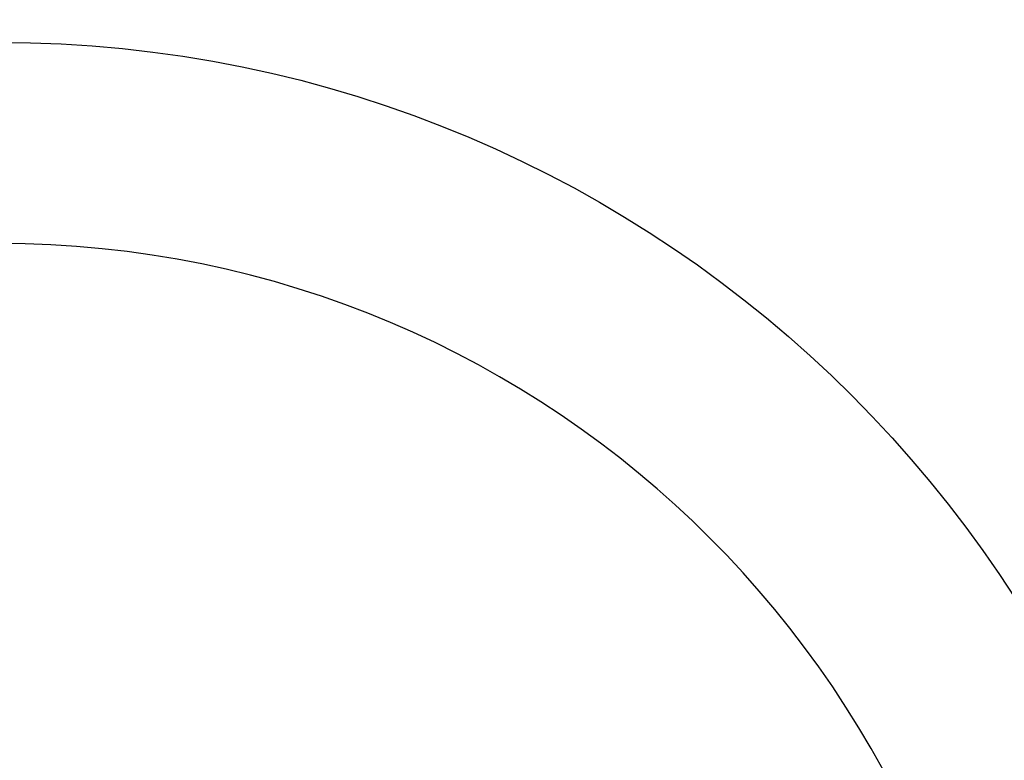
# Model space of a CAD drawing. Header units: millimetres. Extents: x 297 to 472, y 52 to 476.
# Tile 63 of 68: x 385 to 397, y 87 to 96. Entities that reach past the tile are written whole.
import ezdxf

# ---------------------------------------------------------------- set-up
doc = ezdxf.new("R2010")
doc.units = ezdxf.units.MM
doc.header["$LTSCALE"] = 47.498
doc.layers.get('0').update_dxf_attribs({"linetype": 'CONTINUOUS'})
doc.layers.add('KONSTR_EL', color=7, linetype='CONTINUOUS')

msp = doc.modelspace()

# ---------------------------------------------------------------- linework, layer by layer
at = {"color": 7, "linetype": 'CONTINUOUS'}
msp.add_arc((384.621, 81.417), 60, 5.73917, 174.26083, dxfattribs=at)
at = {"layer": 'KONSTR_EL', "color": 4, "linetype": 'CONTINUOUS'}
for radius in [24, 19.2, 14.4]:
    msp.add_circle((384.621, 81.417), radius, dxfattribs=at)
msp.add_arc((384.621, 81.417), 12, 180, 90, dxfattribs=at)

doc.saveas('drawing.dxf')
